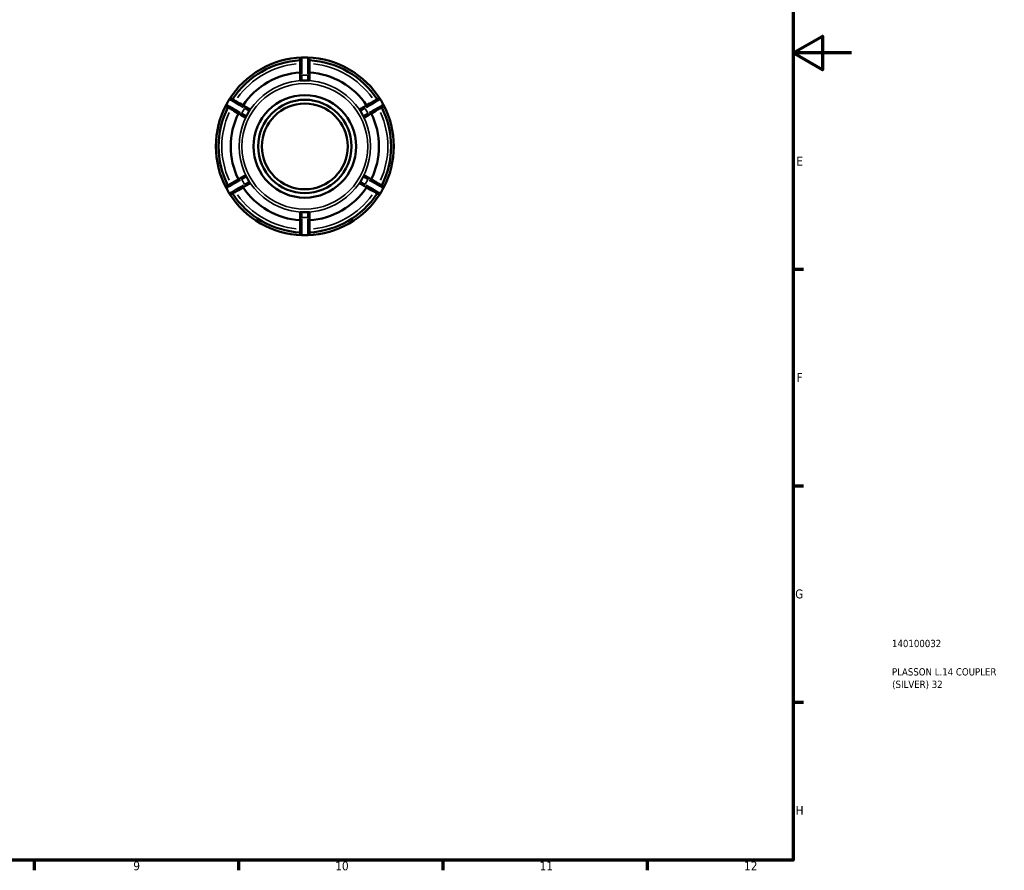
# Model space of a CAD drawing. Header units: millimetres. Extents: x 0 to 893, y 0 to 700.
# Tile 4 of 5: x 556 to 893, y 17 to 308. Entities that reach past the tile are written whole.
import ezdxf

# ---------------------------------------------------------------- set-up
doc = ezdxf.new("R2010")
doc.units = ezdxf.units.MM
for name, color, linetype, lineweight in [('Border (ANSI)', 7, 'Continuous', 70), ('Title (ISO)', 7, 'Continuous', 50), ('Visible (ANSI)', 7, 'Continuous', 50), ('Visible Narrow (ANSI)', 7, 'Continuous', 35)]:
    doc.layers.add(name, color=color, linetype=linetype, lineweight=lineweight)
doc.styles.add('Note Text (ANSI)', font='tahoma.ttf')
doc.styles.add('Note Text (ISO)', font='tahoma.ttf')

# ---------------------------------------------------------------- blocks, each defined once
blk = doc.blocks.new('Borders Default Border')
at = {"layer": 'Border (ANSI)'}
for p, q in [((821, 222.75), (824.45, 222.75)), ((821, 148.5), (824.45, 148.5)), ((821, 74.25), (824.45, 74.25)), ((560.67, 20), (560.67, 16.55)), ((630.75, 20), (630.75, 16.55)), ((700.83, 20), (700.83, 16.55)), ((770.92, 20), (770.92, 16.55))]:
    blk.add_line(p, q, dxfattribs=at)
at = {"layer": 'Border (ANSI)', "flags": 128}
for points in [[(20, 20), (20, 574), (821, 574), (821, 20), (20, 20)], [(841, 297), (821, 297), (831, 302.77), (831, 291.23), (821, 297)]]:
    blk.add_lwpolyline(points, dxfattribs=at)
at = {"layer": 'Border (ANSI)', "attachment_point": 7, "style": 'Note Text (ANSI)'}
for s, insert, char_height in [('E', (822.05, 258.35), 3.05), ('F', (822.14, 184.1), 3.05), ('G', (821.66, 109.79), 3.05), ('H', (821.81, 35.6), 3.05), ('9', (594.7, 16.49), 3.05), ('10', (663.96, 16.49), 3.048), ('11', (734.04, 16.55), 3.048), ('12', (804.13, 16.55), 3.048)]:
    blk.add_mtext(s, dxfattribs=dict(at, insert=insert, char_height=char_height))
blk = doc.blocks.new('Title Blocks ISO')
at = {"layer": 'Title (ISO)', "color": 232, "true_color": 0xca0064, "style": 'Note Text (ISO)'}
for tag, p in [('PART_NUMBER_001', (33.84, 73.13)), ('DESCRIPTION_001', (33.84, 63.4)), ('DESCRIPTION_002', (33.91, 59.12))]:
    blk.add_attdef(tag, p, '', height=2.5, dxfattribs=at)

msp = doc.modelspace()

# ---------------------------------------------------------------- linework, layer by layer
at = {"layer": 'Visible (ANSI)'}
for p, q in [((651.914, 289.307), (651.914, 287.58)), ((655.114, 287.58), (655.114, 289.307)), ((634.696, 277.639), (633.2, 278.503)), ((673.827, 278.503), (672.331, 277.639)), ((631.6, 275.732), (633.096, 274.868)), ((673.931, 274.868), (675.427, 275.732)), ((633.096, 254.987), (631.6, 254.123)), ((675.427, 254.123), (673.931, 254.987)), ((633.2, 251.352), (634.696, 252.216)), ((672.331, 252.216), (673.827, 251.352)), ((651.914, 242.275), (651.914, 240.547)), ((655.114, 240.547), (655.114, 242.275))]:
    msp.add_line(p, q, dxfattribs=at)
for radius in [17.6, 16, 14.72]:
    msp.add_circle((653.514, 264.927), radius, dxfattribs=at)
for centre, radius, start, end in [((653.514, 264.927), 30.5, 91.89807, 148.10193), ((653.514, 264.927), 29.585, 93.10015, 146.89985), ((652.524, 294.801), 0.61, 91.89807, 180), ((653.514, 264.927), 30.5, 88.10193, 91.89807), ((653.514, 264.927), 30.5, 31.89807, 88.10193), ((654.504, 294.801), 0.61, 0, 88.10193), ((653.514, 264.927), 29.585, 33.10015, 86.89985), ((653.514, 264.927), 25.415, 93.60941, 146.39059), ((653.514, 264.927), 22.601, 87.48945, 92.51055), ((653.514, 264.927), 25.415, 33.60941, 86.39059), ((653.514, 264.927), 30.5, 148.10193, 151.89807), ((628.138, 280.722), 0.61, 60, 148.10193), ((678.89, 280.722), 0.61, 31.89807, 120), ((653.514, 264.927), 30.5, 28.10193, 31.89807), ((653.514, 264.927), 30.5, 151.89807, 208.10193), ((653.514, 264.927), 29.585, 153.10015, 206.89985), ((627.148, 279.007), 0.61, 151.89807, 240), ((653.514, 264.927), 22.601, 147.48945, 152.51055), ((653.514, 264.927), 22.601, 27.48945, 32.51055), ((653.514, 264.927), 29.585, 333.10015, 26.89985), ((679.88, 279.007), 0.61, 300, 28.10193), ((653.514, 264.927), 30.5, 331.89807, 28.10193), ((653.514, 264.927), 25.415, 153.60941, 206.39059), ((653.514, 264.927), 25.415, 333.60941, 26.39059), ((653.514, 264.927), 22.601, 207.48945, 212.51055), ((653.514, 264.927), 22.601, 327.48945, 332.51055), ((627.148, 250.848), 0.61, 120, 208.10193), ((653.514, 264.927), 30.5, 208.10193, 211.89807), ((653.514, 264.927), 25.415, 213.60941, 266.39059), ((653.514, 264.927), 25.415, 273.60941, 326.39059), ((653.514, 264.927), 30.5, 328.10193, 331.89807), ((679.88, 250.848), 0.61, 331.89807, 60), ((653.514, 264.927), 30.5, 211.89807, 268.10193), ((628.138, 249.133), 0.61, 211.89807, 300), ((653.514, 264.927), 29.585, 213.10015, 266.89985), ((653.514, 264.927), 30.5, 271.89807, 328.10193), ((653.514, 264.927), 29.585, 273.10015, 326.89985), ((678.89, 249.133), 0.61, 240, 328.10193), ((653.514, 264.927), 22.601, 267.48945, 272.51055), ((652.524, 235.054), 0.61, 180, 268.10193), ((653.514, 264.927), 30.5, 268.10193, 271.89807), ((654.504, 235.054), 0.61, 271.89807, 0)]:
    msp.add_arc(centre, radius, start, end, dxfattribs=at)
for points, knots in [([(651.914, 294.801), (651.914, 294.801), (651.914, 294.766), (651.914, 294.587), (651.914, 294.389), (651.914, 293.754), (651.914, 293.262), (651.914, 291.936), (651.914, 291.046), (651.914, 289.85), (651.914, 289.579), (651.914, 289.307)], [0, 0, 0, 0, 0.10682051, 0.10682051, 0.27773334, 0.27773334, 0.49992, 0.49992, 0.78120255, 0.78120255, 0.8626346, 0.8626346, 0.8626346, 0.8626346]), ([(655.114, 289.307), (655.114, 289.817), (655.114, 290.326), (655.114, 291.719), (655.114, 292.554), (655.114, 293.832), (655.114, 294.296), (655.114, 294.718), (655.114, 294.801), (655.114, 294.801)], [0, 0, 0, 0, 0.15284405, 0.15284405, 0.43464955, 0.43464955, 0.69802496, 0.69802496, 0.8626346, 0.8626346, 0.8626346, 0.8626346]), ([(652.524, 287.507), (652.449, 287.503), (652.369, 287.502), (652.221, 287.505), (652.152, 287.509), (652.043, 287.521), (651.995, 287.53), (651.931, 287.552), (651.915, 287.565), (651.914, 287.579), (651.914, 287.579), (651.914, 287.58)], [0.092940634, 0.092940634, 0.092940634, 0.092940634, 0.115338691, 0.115338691, 0.138205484, 0.138205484, 0.16138778, 0.16138778, 0.184570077, 0.184570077, 0.185337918, 0.185337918, 0.185337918, 0.185337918]), ([(655.114, 287.58), (655.114, 287.579), (655.114, 287.579), (655.113, 287.565), (655.097, 287.552), (655.033, 287.53), (654.985, 287.521), (654.875, 287.509), (654.807, 287.505), (654.658, 287.502), (654.579, 287.503), (654.504, 287.507)], [0.185348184, 0.185348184, 0.185348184, 0.185348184, 0.186116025, 0.186116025, 0.209298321, 0.209298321, 0.232480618, 0.232480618, 0.255347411, 0.255347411, 0.277745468, 0.277745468, 0.277745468, 0.277745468]), ([(633.2, 278.503), (632.759, 278.758), (632.318, 279.012), (631.111, 279.709), (630.388, 280.126), (629.282, 280.765), (628.879, 280.998), (628.514, 281.208), (628.443, 281.25), (628.443, 281.25)], [0, 0, 0, 0, 0.15284719, 0.15284719, 0.43464947, 0.43464947, 0.69802489, 0.69802489, 0.86263452, 0.86263452, 0.86263452, 0.86263452]), ([(678.585, 281.25), (678.585, 281.25), (678.555, 281.232), (678.4, 281.143), (678.228, 281.044), (677.678, 280.726), (677.252, 280.48), (676.104, 279.817), (675.333, 279.372), (674.297, 278.774), (674.062, 278.639), (673.827, 278.503)], [0, 0, 0, 0, 0.10683225, 0.10683225, 0.27776385, 0.27776385, 0.49997492, 0.49997492, 0.78125627, 0.78125627, 0.86263452, 0.86263452, 0.86263452, 0.86263452]), ([(626.843, 278.479), (626.843, 278.479), (626.873, 278.461), (627.028, 278.372), (627.199, 278.273), (627.75, 277.955), (628.176, 277.709), (629.324, 277.046), (630.095, 276.601), (631.13, 276.003), (631.365, 275.867), (631.6, 275.732)], [0, 0, 0, 0, 0.10683203, 0.10683203, 0.27776327, 0.27776327, 0.49997388, 0.49997388, 0.78125525, 0.78125525, 0.86263452, 0.86263452, 0.86263452, 0.86263452]), ([(634.696, 277.639), (634.697, 277.639), (634.697, 277.639), (634.709, 277.631), (634.712, 277.61), (634.699, 277.544), (634.683, 277.498), (634.639, 277.397), (634.608, 277.336), (634.536, 277.206), (634.495, 277.138), (634.455, 277.074)], [0.185348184, 0.185348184, 0.185348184, 0.185348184, 0.186116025, 0.186116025, 0.209298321, 0.209298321, 0.232480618, 0.232480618, 0.255347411, 0.255347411, 0.277745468, 0.277745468, 0.277745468, 0.277745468]), ([(672.573, 277.074), (672.533, 277.138), (672.492, 277.206), (672.42, 277.336), (672.389, 277.397), (672.345, 277.498), (672.328, 277.544), (672.316, 277.61), (672.319, 277.631), (672.33, 277.639), (672.331, 277.639), (672.331, 277.639)], [0.092940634, 0.092940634, 0.092940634, 0.092940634, 0.115338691, 0.115338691, 0.138205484, 0.138205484, 0.16138778, 0.16138778, 0.184570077, 0.184570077, 0.185337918, 0.185337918, 0.185337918, 0.185337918]), ([(675.427, 275.732), (675.869, 275.986), (676.31, 276.241), (677.516, 276.938), (678.239, 277.355), (679.346, 277.994), (679.748, 278.226), (680.113, 278.437), (680.185, 278.479), (680.185, 278.479)], [0, 0, 0, 0, 0.15284717, 0.15284717, 0.43464947, 0.43464947, 0.69802489, 0.69802489, 0.86263452, 0.86263452, 0.86263452, 0.86263452]), ([(633.465, 275.36), (633.43, 275.293), (633.391, 275.224), (633.315, 275.096), (633.277, 275.039), (633.212, 274.95), (633.18, 274.913), (633.129, 274.869), (633.11, 274.861), (633.097, 274.867), (633.097, 274.868), (633.096, 274.868)], [0.092940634, 0.092940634, 0.092940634, 0.092940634, 0.115338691, 0.115338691, 0.138205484, 0.138205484, 0.16138778, 0.16138778, 0.184570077, 0.184570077, 0.185337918, 0.185337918, 0.185337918, 0.185337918]), ([(673.931, 274.868), (673.931, 274.868), (673.93, 274.867), (673.918, 274.861), (673.898, 274.869), (673.847, 274.913), (673.816, 274.95), (673.751, 275.039), (673.713, 275.096), (673.636, 275.224), (673.598, 275.293), (673.563, 275.36)], [0.185348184, 0.185348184, 0.185348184, 0.185348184, 0.186116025, 0.186116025, 0.209298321, 0.209298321, 0.232480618, 0.232480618, 0.255347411, 0.255347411, 0.277745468, 0.277745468, 0.277745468, 0.277745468]), ([(631.6, 254.123), (631.159, 253.868), (630.718, 253.614), (629.511, 252.917), (628.788, 252.5), (627.682, 251.861), (627.279, 251.628), (626.914, 251.418), (626.843, 251.376), (626.843, 251.376)], [0, 0, 0, 0, 0.15284717, 0.15284717, 0.43464947, 0.43464947, 0.69802489, 0.69802489, 0.86263452, 0.86263452, 0.86263452, 0.86263452]), ([(633.096, 254.987), (633.097, 254.987), (633.097, 254.987), (633.11, 254.993), (633.129, 254.986), (633.18, 254.942), (633.212, 254.905), (633.277, 254.816), (633.315, 254.758), (633.391, 254.631), (633.43, 254.561), (633.465, 254.495)], [0.185348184, 0.185348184, 0.185348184, 0.185348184, 0.186116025, 0.186116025, 0.209298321, 0.209298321, 0.232480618, 0.232480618, 0.255347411, 0.255347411, 0.277745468, 0.277745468, 0.277745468, 0.277745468]), ([(673.563, 254.495), (673.598, 254.561), (673.636, 254.631), (673.713, 254.758), (673.751, 254.816), (673.816, 254.905), (673.847, 254.942), (673.898, 254.986), (673.918, 254.993), (673.93, 254.987), (673.931, 254.987), (673.931, 254.987)], [0.092940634, 0.092940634, 0.092940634, 0.092940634, 0.115338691, 0.115338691, 0.138205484, 0.138205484, 0.16138778, 0.16138778, 0.184570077, 0.184570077, 0.185337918, 0.185337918, 0.185337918, 0.185337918]), ([(680.185, 251.376), (680.185, 251.376), (680.155, 251.394), (680, 251.483), (679.828, 251.582), (679.278, 251.9), (678.852, 252.146), (677.704, 252.809), (676.933, 253.254), (675.897, 253.852), (675.662, 253.987), (675.427, 254.123)], [0, 0, 0, 0, 0.10683203, 0.10683203, 0.27776327, 0.27776327, 0.49997388, 0.49997388, 0.78125525, 0.78125525, 0.86263452, 0.86263452, 0.86263452, 0.86263452]), ([(628.443, 248.605), (628.443, 248.605), (628.473, 248.622), (628.628, 248.712), (628.799, 248.811), (629.35, 249.129), (629.776, 249.375), (630.924, 250.038), (631.695, 250.483), (632.73, 251.081), (632.965, 251.216), (633.2, 251.352)], [0, 0, 0, 0, 0.10683225, 0.10683225, 0.27776385, 0.27776385, 0.49997492, 0.49997492, 0.78125627, 0.78125627, 0.86263452, 0.86263452, 0.86263452, 0.86263452]), ([(634.455, 252.78), (634.495, 252.717), (634.536, 252.649), (634.608, 252.519), (634.639, 252.458), (634.683, 252.357), (634.699, 252.311), (634.712, 252.244), (634.709, 252.224), (634.697, 252.216), (634.697, 252.216), (634.696, 252.216)], [0.092940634, 0.092940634, 0.092940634, 0.092940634, 0.115338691, 0.115338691, 0.138205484, 0.138205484, 0.16138778, 0.16138778, 0.184570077, 0.184570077, 0.185337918, 0.185337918, 0.185337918, 0.185337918]), ([(672.331, 252.216), (672.331, 252.216), (672.33, 252.216), (672.319, 252.224), (672.316, 252.244), (672.328, 252.311), (672.345, 252.357), (672.389, 252.458), (672.42, 252.519), (672.492, 252.649), (672.533, 252.717), (672.573, 252.78)], [0.185348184, 0.185348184, 0.185348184, 0.185348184, 0.186116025, 0.186116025, 0.209298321, 0.209298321, 0.232480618, 0.232480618, 0.255347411, 0.255347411, 0.277745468, 0.277745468, 0.277745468, 0.277745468]), ([(673.827, 251.352), (674.269, 251.097), (674.71, 250.842), (675.916, 250.146), (676.639, 249.728), (677.746, 249.089), (678.148, 248.857), (678.513, 248.646), (678.585, 248.605), (678.585, 248.605)], [0, 0, 0, 0, 0.15284719, 0.15284719, 0.43464947, 0.43464947, 0.69802489, 0.69802489, 0.86263452, 0.86263452, 0.86263452, 0.86263452]), ([(651.914, 242.275), (651.914, 242.276), (651.914, 242.276), (651.915, 242.29), (651.931, 242.303), (651.995, 242.325), (652.043, 242.334), (652.152, 242.346), (652.221, 242.35), (652.369, 242.353), (652.449, 242.351), (652.524, 242.348)], [0.185348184, 0.185348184, 0.185348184, 0.185348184, 0.186116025, 0.186116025, 0.209298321, 0.209298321, 0.232480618, 0.232480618, 0.255347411, 0.255347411, 0.277745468, 0.277745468, 0.277745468, 0.277745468]), ([(651.914, 240.547), (651.914, 240.038), (651.914, 239.529), (651.914, 238.135), (651.914, 237.3), (651.914, 236.023), (651.914, 235.558), (651.914, 235.137), (651.914, 235.054), (651.914, 235.054)], [0, 0, 0, 0, 0.15284405, 0.15284405, 0.43464955, 0.43464955, 0.69802496, 0.69802496, 0.8626346, 0.8626346, 0.8626346, 0.8626346]), ([(654.504, 242.348), (654.579, 242.351), (654.658, 242.353), (654.807, 242.35), (654.875, 242.346), (654.985, 242.334), (655.033, 242.325), (655.097, 242.303), (655.113, 242.29), (655.114, 242.276), (655.114, 242.276), (655.114, 242.275)], [0.092940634, 0.092940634, 0.092940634, 0.092940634, 0.115338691, 0.115338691, 0.138205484, 0.138205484, 0.16138778, 0.16138778, 0.184570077, 0.184570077, 0.185337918, 0.185337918, 0.185337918, 0.185337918]), ([(655.114, 235.054), (655.114, 235.054), (655.114, 235.089), (655.114, 235.268), (655.114, 235.466), (655.114, 236.101), (655.114, 236.593), (655.114, 237.919), (655.114, 238.809), (655.114, 240.005), (655.114, 240.276), (655.114, 240.547)], [0, 0, 0, 0, 0.10682051, 0.10682051, 0.27773334, 0.27773334, 0.49992, 0.49992, 0.78120255, 0.78120255, 0.8626346, 0.8626346, 0.8626346, 0.8626346])]:
    msp.add_open_spline(points, degree=3, knots=knots, dxfattribs=at)
at = {"layer": 'Visible Narrow (ANSI)'}
for p, q in [((652.476, 289.307), (651.916, 289.307)), ((652.524, 287.597), (652.524, 289.217)), ((654.504, 289.217), (654.504, 287.597)), ((655.112, 289.307), (654.552, 289.307)), ((633.199, 278.501), (632.919, 278.016)), ((632.973, 277.93), (634.377, 277.119)), ((672.651, 277.119), (674.054, 277.93)), ((674.109, 278.016), (673.828, 278.501)), ((631.881, 276.219), (631.601, 275.733)), ((633.387, 275.405), (631.983, 276.215)), ((675.044, 276.215), (673.641, 275.405)), ((675.426, 275.733), (675.146, 276.219)), ((631.601, 254.121), (631.881, 253.636)), ((631.983, 253.64), (633.387, 254.45)), ((673.641, 254.45), (675.044, 253.64)), ((675.146, 253.636), (675.426, 254.121)), ((632.919, 251.839), (633.199, 251.353)), ((634.377, 252.735), (632.973, 251.925)), ((674.054, 251.925), (672.651, 252.735)), ((673.828, 251.353), (674.109, 251.839)), ((651.916, 240.547), (652.476, 240.547)), ((652.524, 240.637), (652.524, 242.258)), ((654.504, 242.258), (654.504, 240.637)), ((654.552, 240.547), (655.112, 240.547))]:
    msp.add_line(p, q, dxfattribs=at)
for radius in [22.546, 21.561]:
    msp.add_circle((653.514, 264.927), radius, dxfattribs=at)
for radius, start, end in [(28.445, 95.90207, 144.09793), (28.445, 35.90207, 84.09793), (24.4, 87.90719, 92.09281), (24.4, 147.90719, 152.09281), (24.4, 27.90719, 32.09281), (28.445, 155.90207, 204.09793), (28.445, 335.90207, 24.09793), (24.4, 207.90719, 212.09281), (24.4, 327.90719, 332.09281), (28.445, 215.90207, 264.09793), (28.445, 275.90207, 324.09793), (24.4, 267.90719, 272.09281)]:
    msp.add_arc((653.514, 264.927), radius, start, end, dxfattribs=at)
for points, knots in [([(652.522, 289.786), (652.521, 289.927), (652.521, 290.068), (652.516, 291.239), (652.513, 292.228), (652.508, 293.701), (652.507, 294.247), (652.505, 294.953), (652.504, 295.173), (652.504, 295.341), (652.504, 295.373), (652.504, 295.392)], [-0.81950287, -0.81950287, -0.81950287, -0.81950287, -0.78120255, -0.78120255, -0.49992, -0.49992, -0.27773334, -0.27773334, -0.10682051, -0.10682051, -0.04313173, -0.04313173, -0.04313173, -0.04313173]), ([(654.524, 295.392), (654.524, 295.356), (654.524, 295.271), (654.522, 294.85), (654.521, 294.334), (654.517, 292.915), (654.514, 291.987), (654.509, 290.593), (654.507, 290.191), (654.506, 289.786)], [-0.81950287, -0.81950287, -0.81950287, -0.81950287, -0.69802496, -0.69802496, -0.43464955, -0.43464955, -0.15284405, -0.15284405, -0.04313173, -0.04313173, -0.04313173, -0.04313173]), ([(627.636, 281.034), (627.667, 281.017), (627.74, 280.974), (628.104, 280.762), (628.55, 280.503), (629.778, 279.79), (630.579, 279.323), (631.784, 278.622), (632.132, 278.42), (632.482, 278.216)], [-0.81950279, -0.81950279, -0.81950279, -0.81950279, -0.69802489, -0.69802489, -0.43464947, -0.43464947, -0.15284719, -0.15284719, -0.04313173, -0.04313173, -0.04313173, -0.04313173]), ([(674.546, 278.216), (674.668, 278.287), (674.79, 278.358), (675.801, 278.947), (676.656, 279.444), (677.929, 280.185), (678.402, 280.459), (679.012, 280.814), (679.202, 280.924), (679.348, 281.009), (679.376, 281.025), (679.392, 281.034)], [-0.81950279, -0.81950279, -0.81950279, -0.81950279, -0.78125627, -0.78125627, -0.49997492, -0.49997492, -0.27776385, -0.27776385, -0.10683225, -0.10683225, -0.04313173, -0.04313173, -0.04313173, -0.04313173]), ([(631.49, 276.498), (631.367, 276.568), (631.245, 276.638), (630.229, 277.219), (629.371, 277.711), (628.093, 278.443), (627.619, 278.715), (627.006, 279.066), (626.816, 279.176), (626.67, 279.26), (626.642, 279.276), (626.626, 279.285)], [-0.8195028, -0.8195028, -0.8195028, -0.8195028, -0.78125525, -0.78125525, -0.49997388, -0.49997388, -0.27776327, -0.27776327, -0.10683203, -0.10683203, -0.04313173, -0.04313173, -0.04313173, -0.04313173]), ([(680.402, 279.285), (680.371, 279.267), (680.297, 279.225), (679.932, 279.015), (679.485, 278.759), (678.253, 278.052), (677.448, 277.591), (676.238, 276.898), (675.889, 276.699), (675.538, 276.498)], [-0.81950279, -0.81950279, -0.81950279, -0.81950279, -0.69802489, -0.69802489, -0.43464947, -0.43464947, -0.15284717, -0.15284717, -0.04313173, -0.04313173, -0.04313173, -0.04313173]), ([(626.626, 250.57), (626.657, 250.588), (626.73, 250.63), (627.096, 250.84), (627.543, 251.096), (628.775, 251.802), (629.579, 252.264), (630.789, 252.956), (631.138, 253.156), (631.49, 253.357)], [-0.81950279, -0.81950279, -0.81950279, -0.81950279, -0.69802489, -0.69802489, -0.43464947, -0.43464947, -0.15284717, -0.15284717, -0.04313173, -0.04313173, -0.04313173, -0.04313173]), ([(675.538, 253.357), (675.66, 253.287), (675.783, 253.217), (676.798, 252.636), (677.657, 252.144), (678.935, 251.411), (679.409, 251.14), (680.021, 250.788), (680.212, 250.679), (680.358, 250.595), (680.386, 250.579), (680.402, 250.57)], [-0.8195028, -0.8195028, -0.8195028, -0.8195028, -0.78125525, -0.78125525, -0.49997388, -0.49997388, -0.27776327, -0.27776327, -0.10683203, -0.10683203, -0.04313173, -0.04313173, -0.04313173, -0.04313173]), ([(632.482, 251.639), (632.36, 251.568), (632.238, 251.497), (631.227, 250.908), (630.372, 250.411), (629.098, 249.67), (628.626, 249.395), (628.015, 249.041), (627.825, 248.93), (627.68, 248.846), (627.652, 248.83), (627.636, 248.82)], [-0.81950279, -0.81950279, -0.81950279, -0.81950279, -0.78125627, -0.78125627, -0.49997492, -0.49997492, -0.27776385, -0.27776385, -0.10683225, -0.10683225, -0.04313173, -0.04313173, -0.04313173, -0.04313173]), ([(679.392, 248.82), (679.361, 248.838), (679.288, 248.881), (678.923, 249.092), (678.477, 249.352), (677.25, 250.065), (676.448, 250.531), (675.243, 251.233), (674.896, 251.435), (674.546, 251.639)], [-0.81950279, -0.81950279, -0.81950279, -0.81950279, -0.69802489, -0.69802489, -0.43464947, -0.43464947, -0.15284719, -0.15284719, -0.04313173, -0.04313173, -0.04313173, -0.04313173]), ([(652.504, 234.463), (652.504, 234.498), (652.504, 234.583), (652.505, 235.005), (652.507, 235.521), (652.511, 236.94), (652.514, 237.868), (652.519, 239.262), (652.52, 239.664), (652.522, 240.069)], [-0.81950287, -0.81950287, -0.81950287, -0.81950287, -0.69802496, -0.69802496, -0.43464955, -0.43464955, -0.15284405, -0.15284405, -0.04313173, -0.04313173, -0.04313173, -0.04313173]), ([(654.506, 240.069), (654.506, 239.927), (654.507, 239.786), (654.511, 238.616), (654.515, 237.627), (654.519, 236.154), (654.521, 235.607), (654.523, 234.902), (654.523, 234.682), (654.524, 234.514), (654.524, 234.481), (654.524, 234.463)], [-0.81950287, -0.81950287, -0.81950287, -0.81950287, -0.78120255, -0.78120255, -0.49992, -0.49992, -0.27773334, -0.27773334, -0.10682051, -0.10682051, -0.04313173, -0.04313173, -0.04313173, -0.04313173])]:
    msp.add_open_spline(points, degree=3, knots=knots, dxfattribs=at)

# ---------------------------------------------------------------- block references
msp.add_blockref('Borders Default Border', (0, 0))
msp.add_blockref('Title Blocks ISO', (821, 20)).add_auto_attribs({'PART_NUMBER_001': '140100032', 'DESCRIPTION_001': 'PLASSON L.14 COUPLER', 'DESCRIPTION_002': '(SILVER) 32'})

doc.saveas('drawing.dxf')
